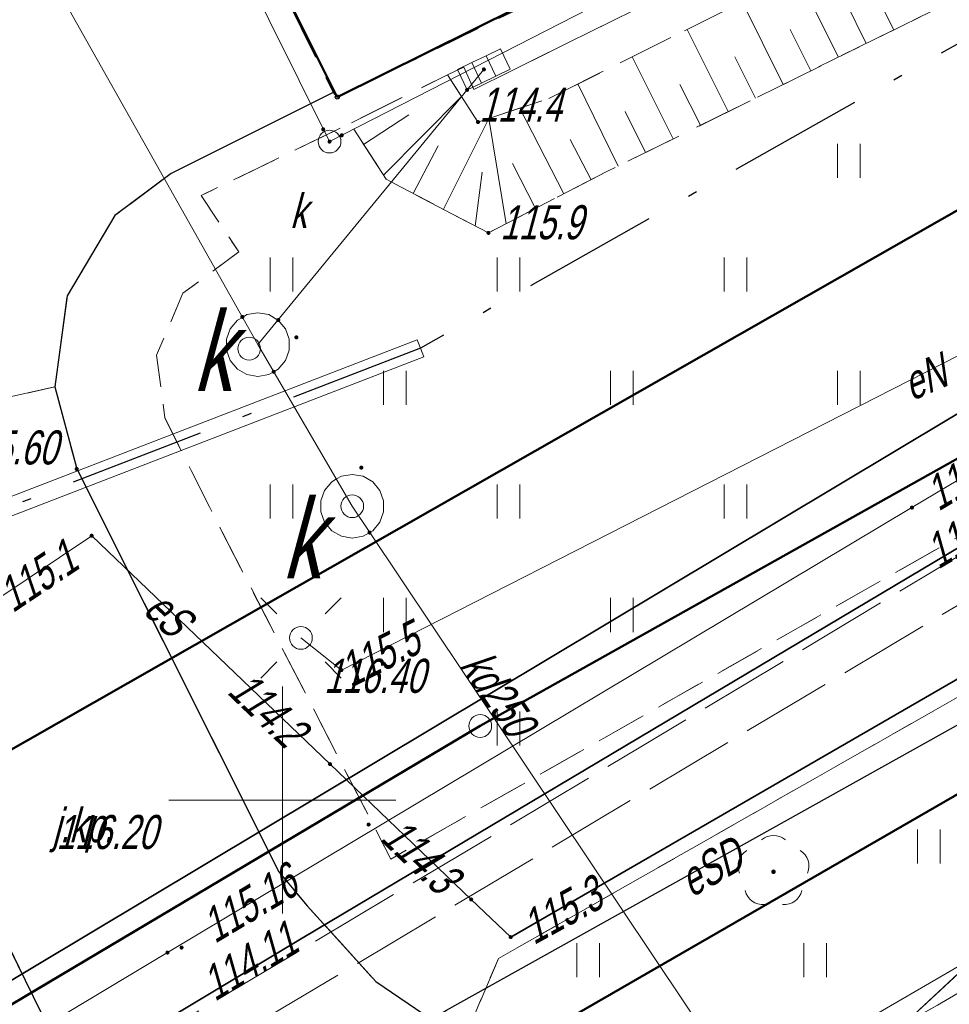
# Model space of a CAD drawing. Extents: x 7463256 to 7464485, y 5957341 to 5958260.
# Tile 234 of 256: x 7464194 to 7464215, y 5957946 to 5957967. Entities that reach past the tile are written whole.
import ezdxf
from ezdxf.enums import TextEntityAlignment as Align

# ---------------------------------------------------------------- set-up
doc = ezdxf.new("R2010")
doc.units = 0
doc.header["$MEASUREMENT"] = 0
for name, pattern in [('1.5_0.5', [2, 1.5, -0.5]), ('218-500', [1, 0.5, -0.5]), ('GAK', [5.2, 3, -1, 0.2, -1]), ('l219_500', [0]), ('mz1.0_0.5', [1.5, 1, -0.5]), ('mz1.25_0.5', [1.75, 1.25, -0.5]), ('mz2.0_0.5', [2.5, 2, -0.5])]:
    doc.linetypes.add(name, pattern=pattern)
doc.layers.get('0').update_dxf_attribs({"color": 2, "linetype": 'CONTINUOUS', "lineweight": 5})
for name, color, linetype in [('000 Inne (niezydentyfikowane)', 7, 'CONTINUOUS'), ('202-Punkt graniczny stabilizowany trwale', 7, 'CONTINUOUS'), ('218-Granica użytku', 7, 'CONTINUOUS'), ('219-Linia granicy', 7, 'CONTINUOUS'), ('312-Budynek (powierzchnia)', 7, 'CONTINUOUS'), ('320-część budynku wyodrębniona ze względu na liczbę kondygnacji naziemnych (powierzchnia)', 7, 'CONTINUOUS'), ('chodnik (powierzchnia)', 7, 'CONTINUOUS'), ('drzewo liściaste (punkt)', 7, 'CONTINUOUS'), ('jezdnia (powierzchnia)', 7, 'CONTINUOUS'), ('jezdnia (powierzchnia)-Atr17', 7, 'CONTINUOUS'), ('komora podziemna - przewód kanalizacyjny (powierzchnia)', 7, 'CONTINUOUS'), ('komora podziemna - przewód kanalizacyjny (powierzchnia)-Atr17', 7, 'CONTINUOUS'), ('kratka ściekowa (punkt)', 7, 'CONTINUOUS'), ('krawężnik (linia)', 7, 'CONTINUOUS'), ('latarnia na słupie lub maszcie (punkt)', 7, 'CONTINUOUS'), ('przewód ciepłowniczy (linia)', 7, 'CONTINUOUS'), ('przewód ciepłowniczy - projektowany lub w budowie (linia) - ob. projektowany', 7, 'CONTINUOUS'), ('przewód elektroenergetyczny (linia)', 7, 'CONTINUOUS'), ('przewód elektroenergetyczny (linia)-Atr1', 7, 'CONTINUOUS'), ('przewód kanalizacyjny (linia)', 7, 'CONTINUOUS'), ('przewód kanalizacyjny (linia)-Atr1', 7, 'CONTINUOUS'), ('Punkt budynku', 7, 'CONTINUOUS'), ('punkt o określonej wysokości (sieć ciepłownicza)', 7, 'CONTINUOUS'), ('punkt o określonej wysokości (sieć ciepłownicza)-Atr2', 7, 'CONTINUOUS'), ('punkt o określonej wysokości (sieć ciepłownicza)-Atr3', 7, 'CONTINUOUS'), ('punkt o określonej wysokości (sieć elektroenergetyczna)', 7, 'CONTINUOUS'), ('punkt o określonej wysokości (sieć elektroenergetyczna)-Atr2', 7, 'CONTINUOUS'), ('punkt o określonej wysokości (sieć kanalizacyjna)', 7, 'CONTINUOUS'), ('punkt wysokościowy naturalny', 7, 'CONTINUOUS'), ('punkt wysokościowy naturalny-Atr2', 7, 'CONTINUOUS'), ('punkt wysokościowy sztuczny', 7, 'CONTINUOUS'), ('punkt wysokościowy sztuczny-Atr2', 7, 'CONTINUOUS'), ('rura ochronna - przewód ciepłowniczy (linia)', 7, 'CONTINUOUS'), ('rura ochronna - przewód elektroenergetyczny (linia)', 7, 'CONTINUOUS'), ('skarpa nieumocniona (powierzchnia)', 7, 'CONTINUOUS'), ('studzienka okrągła - przewód kanalizacyjny (punkt)', 7, 'CONTINUOUS'), ('studzienka okrągła - przewód kanalizacyjny (punkt)-Atr17', 7, 'CONTINUOUS'), ('słup (punkt)', 7, 'CONTINUOUS'), ('trawnik (powierzchnia)', 7, 'CONTINUOUS'), ('trawnik (powierzchnia) - symbol', 7, 'CONTINUOUS'), ('Wstawianie ramki sekcyjnej z opisem', 7, 'CONTINUOUS'), ('właz okrągły - siec kanalizacyjna (punkt)', 7, 'CONTINUOUS')]:
    doc.layers.add(name, color=color, linetype=linetype)
doc.layers.add('@proj.rury', color=7, linetype='CONTINUOUS', lineweight=20)
doc.layers.add('____proj LSN', color=1, linetype='CONTINUOUS', lineweight=5)
doc.styles.get("Standard").update_dxf_attribs({"font": 'txt', "width": 0.75})

# ---------------------------------------------------------------- blocks, each defined once
blk = doc.blocks.new('PW02')
at = {"linetype": 'Continuous', "lineweight": 13}
h = blk.add_hatch(color=0, dxfattribs=at)
edge = h.paths.add_edge_path()
edge.add_arc((0, 0), 0.045, 0, 360)
blk = doc.blocks.new('PW01')
at = {"linetype": 'Continuous', "lineweight": 13}
h = blk.add_hatch(color=0, dxfattribs=at)
edge = h.paths.add_edge_path()
edge.add_arc((0, 0), 0.045, 0, 360)
blk = doc.blocks.new('US22')
at = {"color": 0, "linetype": 'Continuous', "lineweight": 13}
blk.add_circle((0, 0), 0.25, dxfattribs=at)
blk = doc.blocks.new('SM011')
at = {"color": 0, "linetype": 'Continuous', "lineweight": 13}
for p, q in [((-0.53, 0.531), (-0.883, 0.884)), ((0.531, 0.531), (0.884, 0.884)), ((-0.53, -0.53), (-0.883, -0.883)), ((0.531, -0.53), (0.884, -0.883))]:
    blk.add_line(p, q, dxfattribs=at)
blk = doc.blocks.new('SM04')
at = {"color": 0, "linetype": 'Continuous', "lineweight": 13}
blk.add_circle((0, 0), 0.25, dxfattribs=at)
blk = doc.blocks.new('US15')
at = {"color": 0, "linetype": 'Continuous', "lineweight": 13}
blk.add_circle((0, 0), 0.25, dxfattribs=at)
blk = doc.blocks.new('US05')
at = {"color": 0, "linetype": 'Continuous', "lineweight": 13}
for p, q in [((-0.525, -0.25), (-0.525, 0.25)), ((-0.525, 0.25), (-0.175, 0.25)), ((-0.175, -0.25), (-0.175, 0.25)), ((-0.175, 0.25), (0.175, 0.25)), ((0.175, -0.25), (0.175, 0.25)), ((0.175, 0.25), (0.525, 0.25)), ((0.525, -0.25), (0.525, 0.25)), ((-0.525, -0.25), (-0.175, -0.25)), ((-0.175, -0.25), (0.175, -0.25)), ((0.175, -0.25), (0.525, -0.25))]:
    blk.add_line(p, q, dxfattribs=at)
blk = doc.blocks.new('OP021')
at = {"linetype": 'Continuous', "lineweight": 13}
h = blk.add_hatch(color=0, dxfattribs=at)
edge = h.paths.add_edge_path()
edge.add_arc((0, 0), 0.05, 0, 360)
at = {"color": 0, "linetype": 'Continuous', "lineweight": 13}
for centre, start, end in [((0, 0.4), 49.272, 130.728), ((-0.38, 0.124), 121.308, 202.548), ((0.38, 0.124), 337.452, 58.692), ((-0.235, -0.324), 193.221, 274.871), ((0.235, -0.324), 265.129, 346.779)]:
    blk.add_arc(centre, 0.4, start, end, dxfattribs=at)
blk = doc.blocks.new('TU04')
at = {"color": 0, "linetype": 'Continuous', "lineweight": 13}
for p, q in [((0, 0), (0, 0.75)), ((0.5, 0), (0.5, 0.75))]:
    blk.add_line(p, q, dxfattribs=at)
blk = doc.blocks.new('202')
at = {"color": 0, "linetype": 'Continuous', "lineweight": 0}
blk.add_circle((0, 0), 0.25, dxfattribs=at)
blk = doc.blocks.new('PUNKTBUD')
at = {"color": 0}
blk.add_circle((0, 0), 0.045, dxfattribs=at)

msp = doc.modelspace()

# ---------------------------------------------------------------- linework, layer by layer
at = {"layer": '000 Inne (niezydentyfikowane)', "color": 7, "linetype": 'Continuous', "lineweight": 13}
for p, q in [((7464213.47, 5957966.96), (7464212.56, 5957968.79)), ((7464212.25, 5957966.36), (7464211.34, 5957968.18)), ((7464211.03, 5957965.76), (7464210.13, 5957967.58)), ((7464212.86, 5957966.66), (7464212.41, 5957967.57)), ((7464209.82, 5957965.16), (7464208.92, 5957966.97)), ((7464211.64, 5957966.06), (7464211.19, 5957966.97)), ((7464208.61, 5957964.56), (7464207.71, 5957966.37)), ((7464210.42, 5957965.46), (7464209.97, 5957966.37)), ((7464207.4, 5957963.96), (7464206.51, 5957965.77)), ((7464209.21, 5957964.86), (7464208.76, 5957965.76)), ((7464202.23, 5957963.76), (7464203.95, 5957965.49)), ((7464206.2, 5957963.35), (7464205.23, 5957965.24)), ((7464208, 5957964.26), (7464207.55, 5957965.16)), ((7464201.79, 5957964.44), (7464202.79, 5957965.09)), ((7464203.55, 5957963.01), (7464204.55, 5957965.01)), ((7464204.93, 5957962.69), (7464204.55, 5957965.01)), ((7464206.8, 5957963.66), (7464206.34, 5957964.55)), ((7464202.88, 5957963.36), (7464203.43, 5957964.41)), ((7464205.58, 5957963.03), (7464205.07, 5957964.02)), ((7464204.25, 5957962.64), (7464204.4, 5957963.83))]:
    msp.add_line(p, q, dxfattribs=at)
at = {"layer": '218-Granica użytku', "color": 3, "linetype": '218-500', "lineweight": 18, "flags": 128}
for points in [[(7464192.32, 5957950.14), (7464222.76, 5957967.48)], [(7464230.33, 5957959.04), (7464204.53, 5957944.16)]]:
    msp.add_lwpolyline(points, dxfattribs=at)
at = {"layer": '219-Linia granicy', "color": 3, "linetype": 'l219_500', "lineweight": 50, "flags": 128}
for points in [[(7464234.93, 5957968.75), (7464204.36, 5957951.63)], [(7464222.76, 5957967.48), (7464151.71, 5957927)], [(7464230.33, 5957959.04), (7464204.53, 5957944.16)], [(7464204.36, 5957951.63), (7464164.41, 5957927.89)]]:
    msp.add_lwpolyline(points, dxfattribs=at)
at = {"layer": '312-Budynek (powierzchnia)', "color": 7, "linetype": 'Continuous', "lineweight": 50, "flags": 128}
for points in [[(7464223.12, 5957976.36), (7464201.21, 5957965.48)], [(7464201.21, 5957965.48), (7464197.83, 5957972.24)]]:
    msp.add_lwpolyline(points, dxfattribs=at)
at = {"layer": '320-część budynku wyodrębniona ze względu na liczbę kondygnacji naziemnych (powierzchnia)', "color": 7, "linetype": 'Continuous', "lineweight": 18, "flags": 128}
msp.add_lwpolyline([(7464202.66, 5957986.82), (7464227.83, 5957999.21), (7464235.45, 5957983.79), (7464236, 5957982.74), (7464226.94, 5957978.24), (7464226.47, 5957979.12), (7464222.68, 5957977.25), (7464223.12, 5957976.36), (7464201.21, 5957965.48), (7464197.83, 5957972.24), (7464197.66, 5957972.15), (7464196.19, 5957975.1), (7464196.38, 5957975.23), (7464193.03, 5957981.92)], close=True, dxfattribs=at)
at = {"layer": '@proj.rury'}
for p, q in [((7464185.487, 5957953.386), (7464202.971, 5957960.137)), ((7464202.971, 5957960.137), (7464203.043, 5957959.95)), ((7464203.115, 5957959.763), (7464203.043, 5957959.95)), ((7464185.631, 5957953.013), (7464203.115, 5957959.763))]:
    msp.add_line(p, q, dxfattribs=at)
at = {"layer": '____proj LSN', "linetype": 'GAK', "lineweight": 30}
msp.add_lwpolyline([(7464297.763, 5958003.36), (7464297.859, 5958002.599), (7464297.859, 5958002.599), (7464298.779, 5957998.578, -0.44827), (7464298.347, 5957997.97), (7464287.481, 5957996.767, 0.327459), (7464287.251, 5957996.498), (7464287.484, 5957993.916), (7464286.136, 5957986.059, -0.275659), (7464285.825, 5957985.651), (7464265.953, 5957977.66, -0.341869), (7464265.364, 5957977.827), (7464263.223, 5957980.73, 0.276158), (7464262.749, 5957980.928), (7464258.431, 5957980.308), (7464253.245, 5957978.447), (7464247.067, 5957974.983), (7464244.221, 5957974.468), (7464238.068, 5957971.249), (7464235.034, 5957969.648), (7464232.763, 5957974.359), (7464221.653, 5957970.485), (7464203.043, 5957959.95), (7464185.559, 5957953.199)], format="xyb", dxfattribs=at)
at = {"layer": 'chodnik (powierzchnia)', "color": 7, "linetype": 'mz1.0_0.5', "lineweight": 18, "flags": 128}
msp.add_lwpolyline([(7464233.34, 5957966.3), (7464246.31, 5957973.63), (7464269.06, 5957983.09), (7464269.76, 5957984.85), (7464269.76, 5957987.73), (7464289.57, 5957993.19), (7464289.81, 5957990.22), (7464288.9, 5957985.47), (7464287.52, 5957982.76), (7464285.69, 5957980.47), (7464282.71, 5957978.14), (7464280.42, 5957977.04), (7464277.92, 5957976.24), (7464273.13, 5957975.13), (7464270.22, 5957980.23), (7464247.84, 5957970.94), (7464242.89, 5957968.14), (7464242.27, 5957965.63), (7464226.82, 5957956.71), (7464225, 5957955.44), (7464222.15, 5957956.4), (7464204.76, 5957946.51), (7464203.99, 5957944.69), (7464202.06, 5957946), (7464200.55, 5957947.67), (7464199.92, 5957948.42), (7464195.47, 5957957.29), (7464194.99, 5957959.1), (7464195.26, 5957961.1), (7464196.31, 5957962.87), (7464197.55, 5957963.8), (7464201.12, 5957965.58), (7464201.21, 5957965.48), (7464220.37, 5957974.79), (7464220.57, 5957974.4), (7464220.84, 5957973.87), (7464204.22, 5957965.65), (7464204, 5957966.14), (7464203.64, 5957965.97), (7464201.49, 5957964.9), (7464198.21, 5957963.31), (7464199.04, 5957962.07), (7464197.81, 5957961.16), (7464197.23, 5957959.8), (7464197.41, 5957958.42), (7464198.63, 5957955.99), (7464202.39, 5957948.7), (7464228.89, 5957963.74)], close=True, dxfattribs=at)
msp.add_lwpolyline([(7464183.45, 5957956.68), (7464184.7, 5957957.22), (7464186.57, 5957957.22), (7464188.37, 5957956.49), (7464189.96, 5957954.85), (7464190.86, 5957953.12), (7464195.04, 5957944.6), (7464195.13, 5957944.35), (7464192, 5957942.47), (7464192.38, 5957945.63), (7464190.41, 5957949.65), (7464187.83, 5957950.98), (7464182.18, 5957948.16), (7464178.7, 5957944.52), (7464166.26, 5957938.34), (7464167.73, 5957935.38), (7464177.04, 5957933.17), (7464172.33, 5957930.34), (7464171.8, 5957931.17), (7464160.85, 5957933.77), (7464158.45, 5957922.8), (7464158.99, 5957922), (7464155.21, 5957919.49), (7464155.09, 5957919.48), (7464156.06, 5957925.01), (7464154.03, 5957928.32), (7464147.42, 5957939.09), (7464139.405, 5957952.305)], dxfattribs=at)
at = {"layer": 'jezdnia (powierzchnia)', "color": 7, "linetype": '1.5_0.5', "lineweight": 18, "flags": 128}
for points in [[(7464435.78, 5957969.39), (7464432.43, 5957972.86), (7464429.42, 5957974.41), (7464426.04, 5957975.11), (7464423.57, 5957975.29), (7464415.47, 5957975.65), (7464371.24, 5957977.61), (7464365.3, 5957977.72), (7464358.84, 5957977.54), (7464346.65, 5957976.28), (7464334.12, 5957974.86), (7464314.08, 5957972.37), (7464311.27, 5957971.79), (7464308.65, 5957970.79), (7464306.54, 5957969.49), (7464304.63, 5957967.74), (7464302.38, 5957964.84), (7464301.74, 5957963.57), (7464301.19, 5957962.16), (7464300.69, 5957960.13), (7464300.42, 5957957.35), (7464300.44, 5957956.63), (7464301.34, 5957947.07), (7464297.39, 5957932.65), (7464296.35, 5957938.67), (7464295.41, 5957944.67), (7464295.17, 5957946.64), (7464294.07, 5957955.56), (7464293.61, 5957956.95), (7464292.71, 5957958.8), (7464291.04, 5957961.16), (7464288.7, 5957963.43), (7464286.48, 5957964.87), (7464282.67, 5957966.24), (7464279.68, 5957966.6), (7464275.55, 5957966.1), (7464272.53, 5957965.24), (7464268.15, 5957963.7), (7464261.6, 5957961.09), (7464256.13, 5957958.63), (7464254.19, 5957957.73), (7464203.13, 5957927.95), (7464201.44, 5957926.95), (7464180.61, 5957914.62), (7464165.37, 5957905.54), (7464161.93, 5957903.53), (7464100.25, 5957867.28), (7464064.71, 5957846.22), (7464055.2, 5957840.55), (7464053.84, 5957839.49), (7464052.69, 5957837.84), (7464051.91, 5957836.3), (7464051.31, 5957834.34), (7464051.05, 5957832.31), (7464051.31, 5957830.32), (7464051.63, 5957829.49), (7464053.32, 5957826.48), (7464047.06, 5957824.65), (7464046.37, 5957825.86), (7464044.81, 5957827.52), (7464043.6, 5957828.27), (7464042.09, 5957829.03), (7464040.11, 5957829.49), (7464038.12, 5957829.49), (7464036.05, 5957829.05), (7464034.47, 5957828.33), (7463990.77, 5957802.57), (7463984.67, 5957799.1), (7463963.97, 5957788.11), (7463953.9, 5957782.45), (7463916.77, 5957760.61), (7463915.43, 5957759.41), (7463915.19, 5957759.06), (7463914.98, 5957758.7), (7463914.81, 5957758.32), (7463914.66, 5957757.92), (7463914.55, 5957757.51), (7463914.48, 5957757.1), (7463914.44, 5957756.68), (7463914.43, 5957756.26), (7463914.83, 5957754.63), (7463915.69, 5957753.07), (7463915.97, 5957752.41), (7463916.13, 5957752.13), (7463917.59, 5957749.55), (7463915.13, 5957748.12), (7463913.12, 5957750.74), (7463911.87, 5957752.81), (7463910.63, 5957754.01), (7463910.25, 5957754.23), (7463909.85, 5957754.42), (7463909.44, 5957754.57), (7463909.02, 5957754.68), (7463908.58, 5957754.76), (7463908.15, 5957754.79), (7463907.71, 5957754.78), (7463907.27, 5957754.73), (7463905.57, 5957754.08), (7463866.26, 5957731.41), (7463858.61, 5957727.02), (7463857.72, 5957725.98), (7463855.16, 5957717.14), (7463854.76, 5957719.2), (7463853.89, 5957720.78), (7463852.79, 5957721.69), (7463851.14, 5957722.42), (7463850.42, 5957722.32), (7463846.1, 5957719.79), (7463840.56, 5957716.65), (7463836.11, 5957713.89), (7463831.61, 5957710.47), (7463828.31, 5957707.66), (7463822.22, 5957701.89), (7463817.3, 5957696.82), (7463812.7, 5957691.61), (7463812.45, 5957691.34), (7463806.98, 5957684.37), (7463803.64, 5957679.75), (7463801.45, 5957676.28), (7463793.55, 5957663.48), (7463792.86, 5957661.7), (7463792.97, 5957659.75), (7463793.77, 5957657.97), (7463795.13, 5957656.54), (7463794.29, 5957652.43), (7463792.69, 5957652.63), (7463790.95, 5957652.54), (7463789.5, 5957652.32), (7463787.98, 5957651.93), (7463786.22, 5957650.98), (7463785.18, 5957649.81), (7463783.63, 5957647.28), (7463741.4, 5957578.12), (7463740.09, 5957575.93), (7463739.68, 5957574.67), (7463739.8, 5957572.76), (7463740.25, 5957571.39), (7463740.85, 5957570.49), (7463741.87, 5957569.43), (7463743.26, 5957568.37), (7463741.42, 5957565.08), (7463740.12, 5957565.67), (7463738.77, 5957566.02), (7463737.29, 5957566.06), (7463735.98, 5957565.85), (7463734.34, 5957565.14), (7463733.02, 5957564.22), (7463732.29, 5957563.18), (7463701.08, 5957512.16), (7463700.31, 5957510.77), (7463700.32, 5957510.77), (7463696.94, 5957505.36), (7463687.39, 5957489.52), (7463687.14, 5957489.11), (7463686.89, 5957488.7), (7463686.65, 5957488.29), (7463686.42, 5957487.87), (7463686.19, 5957487.45), (7463685.97, 5957487.02), (7463685.76, 5957486.59), (7463685.55, 5957486.16), (7463685.35, 5957485.73), (7463685.15, 5957485.29), (7463684.96, 5957484.85), (7463684.77, 5957484.4), (7463684.58, 5957483.96), (7463684.39, 5957483.51), (7463684.21, 5957483.06), (7463684.03, 5957482.61), (7463683.85, 5957482.17), (7463683.67, 5957481.72), (7463683.5, 5957481.27), (7463683.32, 5957480.81), (7463683.15, 5957480.36), (7463682.98, 5957479.91), (7463682.81, 5957479.45), (7463682.65, 5957479), (7463682.49, 5957478.54), (7463682.32, 5957478.08), (7463682.17, 5957477.62), (7463682.01, 5957477.15), (7463681.86, 5957476.69), (7463681.71, 5957476.22), (7463681.56, 5957475.76), (7463681.41, 5957475.29), (7463681.27, 5957474.82), (7463681.13, 5957474.35), (7463681, 5957473.88), (7463680.87, 5957473.41), (7463680.74, 5957472.94), (7463680.61, 5957472.47), (7463680.48, 5957471.99), (7463680.36, 5957471.52), (7463680.25, 5957471.05), (7463680.13, 5957470.57), (7463680.02, 5957470.09), (7463679.91, 5957469.61), (7463679.81, 5957469.12), (7463679.71, 5957468.64), (7463679.61, 5957468.16), (7463679.52, 5957467.67), (7463679.42, 5957467.19), (7463679.33, 5957466.7), (7463679.25, 5957466.22), (7463679.16, 5957465.73), (7463679.08, 5957465.25), (7463679, 5957464.76), (7463678.93, 5957464.27), (7463678.85, 5957463.78), (7463678.78, 5957463.28), (7463678.72, 5957462.79), (7463678.65, 5957462.3), (7463678.59, 5957461.81), (7463678.53, 5957461.31), (7463678.47, 5957460.82), (7463678.42, 5957460.33), (7463678.36, 5957459.83), (7463678.31, 5957459.34), (7463678.26, 5957458.84), (7463678.22, 5957458.35), (7463678.17, 5957457.85), (7463678.13, 5957457.36), (7463678.09, 5957456.86), (7463678.05, 5957456.37), (7463678.02, 5957455.87), (7463677.99, 5957455.41), (7463677.96, 5957454.94), (7463677.93, 5957454.48), (7463677.91, 5957454.01), (7463677.89, 5957453.55), (7463677.87, 5957453.08), (7463677.86, 5957452.62), (7463677.85, 5957452.15), (7463677.84, 5957451.69), (7463677.84, 5957451.22), (7463677.84, 5957450.76), (7463677.85, 5957450.29), (7463677.86, 5957449.83), (7463677.87, 5957449.36), (7463670.59, 5957467.12), (7463670.68, 5957467.58), (7463670.78, 5957468.04), (7463670.89, 5957468.5), (7463670.99, 5957468.96), (7463671.11, 5957469.42), (7463671.22, 5957469.87), (7463671.34, 5957470.33), (7463671.46, 5957470.78), (7463671.59, 5957471.24), (7463671.72, 5957471.69), (7463671.86, 5957472.14), (7463672, 5957472.59), (7463672.14, 5957473.04), (7463673.46, 5957477.28), (7463673.58, 5957477.76), (7463673.68, 5957478.24), (7463673.77, 5957478.73), (7463673.84, 5957479.22), (7463673.89, 5957479.71), (7463673.93, 5957480.2), (7463673.95, 5957480.7), (7463673.95, 5957481.19), (7463673.93, 5957481.63), (7463673.91, 5957482.08), (7463673.86, 5957482.52), (7463673.81, 5957482.96), (7463673.74, 5957483.4), (7463673.66, 5957483.84), (7463673.57, 5957484.28), (7463673.47, 5957484.71), (7463673.35, 5957485.14), (7463673.2, 5957485.61), (7463673.02, 5957486.08), (7463672.82, 5957486.54), (7463672.6, 5957486.99), (7463672.36, 5957487.42), (7463672.1, 5957487.85), (7463671.82, 5957488.26), (7463671.52, 5957488.66), (7463671.25, 5957489.02), (7463670.95, 5957489.36), (7463670.64, 5957489.68), (7463670.3, 5957489.97), (7463669.95, 5957490.25), (7463669.57, 5957490.5), (7463669.19, 5957490.73), (7463668.78, 5957490.93), (7463668.37, 5957491.1), (7463667.96, 5957491.31), (7463667.54, 5957491.51), (7463667.12, 5957491.7), (7463666.7, 5957491.89), (7463666.27, 5957492.06), (7463665.84, 5957492.23), (7463665.41, 5957492.38), (7463664.97, 5957492.53), (7463642.84, 5957508.24), (7463669.89, 5957497.69), (7463670.31, 5957497.52), (7463670.74, 5957497.36), (7463671.18, 5957497.22), (7463671.62, 5957497.11), (7463672.07, 5957497.01), (7463672.52, 5957496.93), (7463672.97, 5957496.87), (7463673.43, 5957496.83), (7463673.89, 5957496.8), (7463674.34, 5957496.8), (7463674.8, 5957496.82), (7463675.3, 5957496.85), (7463675.79, 5957496.9), (7463676.29, 5957496.96), (7463676.78, 5957497.02), (7463677.27, 5957497.1), (7463677.76, 5957497.19), (7463678.25, 5957497.29), (7463678.74, 5957497.4), (7463679.22, 5957497.52), (7463679.7, 5957497.65), (7463680.18, 5957497.79), (7463680.66, 5957497.94), (7463681.12, 5957498.11), (7463681.59, 5957498.29), (7463682.05, 5957498.49), (7463682.49, 5957498.71), (7463682.94, 5957498.94), (7463683.37, 5957499.19), (7463683.81, 5957499.43), (7463684.24, 5957499.68), (7463684.65, 5957499.96), (7463685.06, 5957500.25), (7463685.45, 5957500.55), (7463685.83, 5957500.88), (7463686.2, 5957501.21), (7463686.55, 5957501.56), (7463686.89, 5957501.93), (7463688.47, 5957503.86), (7463689.58, 5957505.52), (7463695.05, 5957514.51), (7463697.35, 5957517.63), (7463699.52, 5957521.26), (7463701.68, 5957524.9), (7463703.98, 5957528.54), (7463706.45, 5957532.61), (7463709.76, 5957538.71), (7463712.45, 5957543.07), (7463719.87, 5957554.72), (7463722.1, 5957558.36), (7463724.25, 5957562.41), (7463732.9, 5957576.65), (7463767.27, 5957632.9), (7463796.54, 5957680.74), (7463799.31, 5957684.89), (7463802.28, 5957688.92), (7463805.13, 5957692.62), (7463808.07, 5957696.14), (7463812, 5957700.58), (7463813.05, 5957701.59), (7463815.17, 5957703.91), (7463818.63, 5957707.32), (7463821.81, 5957710.38), (7463824, 5957712.35), (7463825.06, 5957713.31), (7463827.47, 5957715.22), (7463831.55, 5957718.14), (7463834.51, 5957720.09), (7463871.58, 5957742.02), (7463872.84, 5957742.74), (7463873.73, 5957743.25), (7463884.95, 5957749.82), (7463947.94, 5957787.04), (7463958.13, 5957793.13), (7463978.66, 5957805.82), (7463992.86, 5957814.5), (7464021.02, 5957831.03), (7464036.35, 5957840.19), (7464045.52, 5957845.62), (7464072.76, 5957861.89), (7464098.08, 5957876.78), (7464143.2, 5957903.29), (7464143.83, 5957904.35), (7464144.42, 5957906.04), (7464144.87, 5957907.87), (7464144.93, 5957908.37), (7464145, 5957909.96), (7464144.74, 5957911.42), (7464152.37, 5957912.8), (7464152.74, 5957912.55), (7464154.03, 5957911.87), (7464155.59, 5957911.35), (7464156.76, 5957911.33), (7464160.57, 5957913.58), (7464192.28, 5957932.28), (7464213.7, 5957945.07), (7464214.43, 5957945.48), (7464238.65, 5957959.71), (7464249.15, 5957965.6), (7464251.26, 5957966.66), (7464253.69, 5957967.84), (7464257.35, 5957969.46), (7464261.98, 5957971.33), (7464263.31, 5957972), (7464273.13, 5957975.13), (7464277.92, 5957976.24), (7464280.42, 5957977.04), (7464282.71, 5957978.14), (7464285.69, 5957980.47), (7464287.52, 5957982.76), (7464288.9, 5957985.47), (7464289.81, 5957990.22), (7464289.57, 5957993.19), (7464288.87, 5958000.11), (7464295.35, 5958000.29), (7464295.83, 5957995.88), (7464296.53, 5957992.32), (7464297.86, 5957989.04), (7464299.36, 5957986.74), (7464301.71, 5957984.36), (7464305.3, 5957982.36), (7464307.82, 5957981.66), (7464311.17, 5957981.45), (7464364.74, 5957987.95), (7464391.32, 5957991.11), (7464398.1, 5957991.95), (7464414.27, 5957994.02), (7464414.84, 5957994.09), (7464425.44, 5957995.47), (7464427.97, 5957995.83), (7464434.5, 5957997.95), (7464434.9, 5957998.22), (7464435.3, 5957998.5), (7464435.68, 5957998.8), (7464436.05, 5957999.11), (7464436.4, 5957999.44), (7464436.74, 5957999.78), (7464437.07, 5958000.13), (7464437.39, 5958000.5), (7464437.69, 5958000.88), (7464437.97, 5958001.27), (7464438.24, 5958001.67), (7464438.49, 5958002.08), (7464438.73, 5958002.5), (7464438.95, 5958002.94), (7464439.15, 5958003.37), (7464439.33, 5958003.82), (7464439.5, 5958004.28), (7464439.65, 5958004.74), (7464439.78, 5958005.2), (7464439.89, 5958005.67), (7464439.98, 5958006.15), (7464440.05, 5958006.62), (7464440.11, 5958007.1), (7464440.14, 5958007.59), (7464440.16, 5958008.07), (7464437.87, 5957962.55), (7464436.62, 5957968.02)], [(7464213.7, 5957945.07), (7464223.65, 5957954.34), (7464225, 5957955.44), (7464226.82, 5957956.71), (7464242.27, 5957965.63), (7464245.05, 5957966.41), (7464263.31, 5957972), (7464261.98, 5957971.33), (7464257.35, 5957969.46), (7464253.69, 5957967.84), (7464251.26, 5957966.66), (7464249.15, 5957965.6), (7464238.65, 5957959.71), (7464214.43, 5957945.48)], [(7464186.57, 5957957.22), (7464194.99, 5957959.1), (7464195.47, 5957957.29), (7464199.92, 5957948.42), (7464200.55, 5957947.67), (7464202.06, 5957946), (7464203.99, 5957944.69), (7464206.27, 5957943.8), (7464208.82, 5957943.6), (7464211.77, 5957944.13), (7464213.7, 5957945.07), (7464192.28, 5957932.28), (7464193.66, 5957933.67), (7464195, 5957935.73), (7464195.69, 5957937.54), (7464195.78, 5957942.14), (7464195.13, 5957944.35), (7464195.04, 5957944.6), (7464190.86, 5957953.12), (7464189.96, 5957954.85), (7464188.37, 5957956.49)]]:
    msp.add_lwpolyline(points, close=True, dxfattribs=at)
msp.add_lwpolyline([(7464200.723, 5957989.706), (7464201.33, 5957988.46), (7464191.96, 5957983.82), (7464190.82, 5957982.76), (7464190.37, 5957981.28), (7464190.75, 5957979.74), (7464194.34, 5957972.42), (7464196.4, 5957973.41), (7464197.66, 5957972.15), (7464197.83, 5957972.24), (7464201.12, 5957965.58), (7464197.55, 5957963.8), (7464196.31, 5957962.87), (7464195.26, 5957961.1), (7464194.99, 5957959.1), (7464186.57, 5957957.22), (7464184.7, 5957957.22), (7464183.45, 5957956.68), (7464181.4, 5957955.8), (7464172.13, 5957951.11), (7464162.39, 5957946.1), (7464157.49, 5957956.12), (7464154.754, 5957961.667)], dxfattribs=at)
at = {"layer": 'komora podziemna - przewód kanalizacyjny (powierzchnia)', "color": 34, "linetype": 'Continuous', "lineweight": 18, "flags": 128}
for points in [[(7464199.46, 5957960.73), (7464199.7, 5957960.69), (7464199.9, 5957960.57), (7464199.91, 5957960.57), (7464200.07, 5957960.38), (7464200.15, 5957960.15), (7464200.15, 5957959.91), (7464200.07, 5957959.68), (7464199.91, 5957959.49), (7464199.81, 5957959.43), (7464199.7, 5957959.37), (7464199.46, 5957959.33), (7464199.22, 5957959.37), (7464199.01, 5957959.49), (7464198.85, 5957959.68), (7464198.77, 5957959.91), (7464198.77, 5957960.15), (7464198.85, 5957960.38), (7464199.01, 5957960.57), (7464199.12, 5957960.63), (7464199.22, 5957960.69)], [(7464201.54, 5957957.17), (7464201.78, 5957957.13), (7464201.99, 5957957.01), (7464202.15, 5957956.82), (7464202.23, 5957956.59), (7464202.23, 5957956.35), (7464202.15, 5957956.12), (7464201.99, 5957955.93), (7464201.78, 5957955.81), (7464201.54, 5957955.77), (7464201.3, 5957955.81), (7464201.09, 5957955.93), (7464200.93, 5957956.12), (7464200.85, 5957956.35), (7464200.85, 5957956.59), (7464200.93, 5957956.82), (7464201.09, 5957957.01), (7464201.19, 5957957.07), (7464201.3, 5957957.13)]]:
    msp.add_lwpolyline(points, close=True, dxfattribs=at)
at = {"layer": 'krawężnik (linia)', "color": 7, "linetype": 'Continuous', "lineweight": 25, "flags": 128}
for points in [[(7464213.7, 5957945.07), (7464223.65, 5957954.34), (7464225, 5957955.44), (7464226.82, 5957956.71), (7464242.27, 5957965.63), (7464245.05, 5957966.41), (7464263.31, 5957972)], [(7464201.12, 5957965.58), (7464197.55, 5957963.8), (7464196.31, 5957962.87), (7464195.26, 5957961.1), (7464194.99, 5957959.1), (7464195.47, 5957957.29), (7464199.92, 5957948.42), (7464200.55, 5957947.67), (7464202.06, 5957946), (7464203.99, 5957944.69), (7464206.27, 5957943.8), (7464208.82, 5957943.6), (7464211.77, 5957944.13), (7464213.7, 5957945.07)], [(7464192.28, 5957932.28), (7464193.66, 5957933.67), (7464195, 5957935.73), (7464195.69, 5957937.54), (7464195.78, 5957942.14), (7464195.13, 5957944.35), (7464195.04, 5957944.6), (7464190.86, 5957953.12), (7464189.96, 5957954.85), (7464188.37, 5957956.49), (7464186.57, 5957957.22), (7464184.7, 5957957.22), (7464183.45, 5957956.68), (7464181.4, 5957955.8), (7464172.13, 5957951.11), (7464162.39, 5957946.1), (7464157.49, 5957956.12), (7464154.754, 5957961.667)]]:
    msp.add_lwpolyline(points, dxfattribs=at)
at = {"layer": 'przewód ciepłowniczy (linia)', "color": 212, "linetype": 'Continuous', "lineweight": 18, "flags": 128}
msp.add_lwpolyline([(7464179.1, 5957935.62), (7464197.47, 5957946.64), (7464213.87, 5957956.44), (7464219.28, 5957959.66), (7464219.88, 5957960.58), (7464218.17, 5957964.61), (7464218.94, 5957965.9), (7464225.85, 5957969.74), (7464227, 5957969.58), (7464228.44, 5957967.77), (7464231.93, 5957963.38), (7464232.83, 5957962.26), (7464251, 5957972.11), (7464253.62, 5957973.53), (7464258.24, 5957976.09), (7464263.28, 5957978.94)], dxfattribs=at)
at = {"layer": 'przewód ciepłowniczy - projektowany lub w budowie (linia) - ob. projektowany', "color": 212, "linetype": 'mz2.0_0.5', "lineweight": 18, "flags": 128}
for points in [[(7463827.45, 5957686.81), (7463846.51, 5957707.33), (7463837.98, 5957727.66), (7463921.05, 5957775.08), (7463942.95, 5957787.9), (7463968.43, 5957803.38), (7463962.63, 5957813.37), (7463990.1, 5957829.4), (7463996.25, 5957818.66), (7464026.15, 5957837.03), (7464036.53, 5957843.58), (7464048.34, 5957851.03), (7464051.52, 5957852.92), (7464069.07, 5957863.22), (7464072.1, 5957864.8), (7464075.65, 5957866.88), (7464079.8, 5957868.9), (7464096.3, 5957878.8), (7464114.52, 5957889.73), (7464110.7, 5957895.89), (7464137.6, 5957910.6), (7464169.07, 5957928.77), (7464165.42, 5957934.93), (7464175.2, 5957940.28), (7464178.92, 5957933.88), (7464207.9, 5957951.17), (7464220.7, 5957958.86), (7464224.58, 5957961.12), (7464228.92, 5957963.56), (7464232.65, 5957965.56), (7464236.86, 5957967.74), (7464243.8, 5957971.13), (7464248.79, 5957973.41), (7464251.98, 5957974.81), (7464257.04, 5957976.93), (7464262.4, 5957979.02)], [(7463828.18, 5957686.27), (7463847.57, 5957707.15), (7463839.12, 5957727.27), (7463921.5, 5957774.3), (7463943.41, 5957787.13), (7463969.65, 5957803.07), (7463963.86, 5957813.04), (7463989.77, 5957828.16), (7463995.93, 5957817.4), (7464026.63, 5957836.27), (7464046.58, 5957848.86), (7464051.98, 5957852.14), (7464069.5, 5957862.44), (7464072.54, 5957864.01), (7464076.07, 5957866.09), (7464080.23, 5957868.1), (7464099.97, 5957879.95), (7464115.76, 5957889.43), (7464111.96, 5957895.55), (7464138.04, 5957909.82), (7464163.77, 5957924.67), (7464170.31, 5957928.45), (7464166.67, 5957934.59), (7464174.87, 5957939.07), (7464178.6, 5957932.64), (7464202.44, 5957946.87), (7464216.91, 5957955.5), (7464219.67, 5957957.19), (7464222.67, 5957958.98), (7464226.35, 5957961.09), (7464229.83, 5957963.03), (7464233.13, 5957964.8), (7464240.24, 5957968.41), (7464245.86, 5957971.1), (7464249.49, 5957972.74), (7464256.37, 5957975.68), (7464262.76, 5957978.18)]]:
    msp.add_lwpolyline(points, dxfattribs=at)
at = {"layer": 'przewód elektroenergetyczny (linia)', "color": 1, "linetype": 'Continuous', "lineweight": 18, "flags": 128}
for points in [[(7464243.853, 5958054.263), (7464248.14, 5958054.35), (7464254.18, 5958052.52), (7464259.97, 5958050.68), (7464265.35, 5958052.82), (7464269.25, 5958053.54), (7464274.88, 5958053.41), (7464275.2, 5958045.92), (7464275.95, 5958039.25), (7464275.71, 5958037.02), (7464276.53, 5958020.79), (7464276.99, 5958007.7), (7464277.63, 5957991.01), (7464265.17, 5957983.79), (7464251.38, 5957978.84), (7464226.33, 5957965.62), (7464201.3, 5957952.86), (7464200.41, 5957953.57)], [(7464279.16, 5958009.72), (7464279.22, 5958008.43), (7464279.3, 5958006.44), (7464280.02, 5957989.84), (7464280.23, 5957984.87), (7464280.43, 5957980.25), (7464269.49, 5957976.8), (7464267.99, 5957976.26), (7464259.85, 5957972.93), (7464258, 5957974.97), (7464256.69, 5957977.66), (7464249.11, 5957974.91), (7464235.06, 5957968.12), (7464234.14, 5957967.65), (7464234.47, 5957964.52), (7464231.36, 5957962.4), (7464228.77, 5957960.69), (7464205.03, 5957946.98), (7464204.16, 5957947.81), (7464201.05, 5957950.79), (7464195.8, 5957955.82), (7464187.29, 5957950.12)], [(7464208.24, 5957942.47), (7464221.18, 5957949.99)]]:
    msp.add_lwpolyline(points, dxfattribs=at)
at = {"layer": 'przewód kanalizacyjny (linia)', "color": 34, "linetype": 'Continuous', "lineweight": 18, "flags": 128}
for points in [[(7464242.645, 5958041.178), (7464256.49, 5958047.89), (7464266.85, 5958027.04), (7464265.16, 5958026.13), (7464266.2, 5957992.14), (7464265.4, 5957985.7), (7464241.78, 5957985.34), (7464201.04, 5957964.5), (7464192.33, 5957982), (7464201.97, 5957987.16), (7464200.763, 5957989.73)], [(7464213.56, 5957938.52), (7464209.56, 5957944.49), (7464201.93, 5957955.89), (7464201.54, 5957956.47), (7464199.46, 5957960.03), (7464188.38, 5957979.68), (7464187.506, 5957981.644)], [(7464199.46, 5957960.03), (7464204.44, 5957966.09)]]:
    msp.add_lwpolyline(points, dxfattribs=at)
at = {"layer": 'rura ochronna - przewód ciepłowniczy (linia)', "color": 212, "linetype": 'Continuous', "lineweight": 35, "flags": 128}
for points in [[(7464254.37, 5957972.24), (7464232.51, 5957960.8), (7464232.32, 5957961.04), (7464230.99, 5957962.74), (7464227.53, 5957967.14), (7464226.42, 5957968.56), (7464219.46, 5957964.78), (7464221.22, 5957960.45), (7464220.02, 5957958.61), (7464200.44, 5957946.96), (7464179.45, 5957934.36)], [(7464178.75, 5957936.87), (7464194.5, 5957946.31), (7464218.54, 5957960.7), (7464216.71, 5957964.78), (7464218.41, 5957967.01), (7464225.28, 5957970.92)]]:
    msp.add_lwpolyline(points, dxfattribs=at)
at = {"layer": 'rura ochronna - przewód elektroenergetyczny (linia)', "color": 6, "linetype": 'Continuous', "lineweight": 30}
msp.add_lwpolyline([(7464151.87, 5957915.32), (7464195.57, 5957940.61), (7464203.62, 5957945.37), (7464229.74, 5957959.95), (7464232.32, 5957961.55), (7464233.33, 5957962.18), (7464239.64, 5957966.21), (7464255.1, 5957974.33), (7464270.49, 5957980.06), (7464271.31, 5957978.17), (7464280.5, 5957980.57), (7464282.5, 5957981.87), (7464285.07, 5957985.6), (7464286.39, 5957991.9), (7464285.15, 5958007.08), (7464283.8, 5958022.91), (7464282.96, 5958033.02), (7464282.31, 5958044.83), (7464282.28, 5958057.45), (7464282.34, 5958063.66)], dxfattribs=at)
at = {"layer": 'rura ochronna - przewód elektroenergetyczny (linia)', "color": 1, "linetype": 'Continuous', "lineweight": 35, "flags": 128}
for points in [[(7464205.03, 5957946.98), (7464228.77, 5957960.69)], [(7464201.05, 5957950.79), (7464204.16, 5957947.81)]]:
    msp.add_lwpolyline(points, dxfattribs=at)
at = {"layer": 'skarpa nieumocniona (powierzchnia)', "color": 7, "linetype": 'mz1.25_0.5', "lineweight": 18, "flags": 128}
msp.add_lwpolyline([(7464223.61, 5957974.76), (7464223.26, 5957973.36), (7464221.31, 5957972.2), (7464221.65, 5957971.23), (7464215.35, 5957967.89), (7464207.15, 5957963.84), (7464204.54, 5957962.49), (7464202.29, 5957963.67), (7464201.49, 5957964.9), (7464203.64, 5957965.97), (7464204.31, 5957964.93), (7464205.87, 5957965.45), (7464214.66, 5957969.84), (7464220.9, 5957973.03), (7464222.7, 5957973.66), (7464222.02, 5957974.26), (7464221.95, 5957975.54), (7464223.33, 5957975.84)], close=True, dxfattribs=at)
at = {"layer": 'trawnik (powierzchnia)', "color": 7, "linetype": 'mz1.0_0.5', "lineweight": 18, "flags": 128}
for points in [[(7464223.33, 5957975.84), (7464221.95, 5957975.54), (7464222.02, 5957974.26), (7464222.7, 5957973.66), (7464220.9, 5957973.03), (7464214.66, 5957969.84), (7464205.87, 5957965.45), (7464204.31, 5957964.93), (7464203.64, 5957965.97), (7464204, 5957966.14), (7464204.22, 5957965.65), (7464220.84, 5957973.87), (7464220.57, 5957974.4), (7464220.37, 5957974.79), (7464223.1, 5957976.32)], [(7464223.33, 5957975.84), (7464228.89, 5957964.8), (7464228.89, 5957963.74), (7464202.39, 5957948.7), (7464198.63, 5957955.99), (7464197.41, 5957958.42), (7464197.23, 5957959.8), (7464197.81, 5957961.16), (7464199.04, 5957962.07), (7464198.21, 5957963.31), (7464201.49, 5957964.9), (7464202.29, 5957963.67), (7464204.54, 5957962.49), (7464207.15, 5957963.84), (7464215.35, 5957967.89), (7464221.65, 5957971.23), (7464221.31, 5957972.2), (7464223.26, 5957973.36), (7464223.61, 5957974.76)], [(7464225, 5957955.44), (7464223.65, 5957954.34), (7464213.7, 5957945.07), (7464211.77, 5957944.13), (7464208.82, 5957943.6), (7464206.27, 5957943.8), (7464203.99, 5957944.69), (7464204.76, 5957946.51), (7464222.15, 5957956.4)]]:
    msp.add_lwpolyline(points, close=True, dxfattribs=at)
at = {"layer": 'Wstawianie ramki sekcyjnej z opisem', "color": 7, "linetype": 'Continuous', "lineweight": 13, "flags": 128}
for points in [[(7464200, 5957947.5), (7464200, 5957952.5)], [(7464197.5, 5957950), (7464202.5, 5957950)]]:
    msp.add_lwpolyline(points, dxfattribs=at)

# ---------------------------------------------------------------- block references
at = {"layer": '202-Punkt graniczny stabilizowany trwale', "color": 3, "linetype": 'Continuous', "lineweight": 18}
msp.add_blockref('202', (7464204.36, 5957951.63), dxfattribs=at)
at = {"layer": 'drzewo liściaste (punkt)', "color": 94, "linetype": 'Continuous', "lineweight": 13}
msp.add_blockref('OP021', (7464210.82, 5957948.42), dxfattribs=at)
at = {"layer": 'kratka ściekowa (punkt)', "color": 7, "linetype": 'Continuous', "lineweight": 18, "rotation": 25.66}
msp.add_blockref('US05', (7464204.44, 5957966.09), dxfattribs=at)
at = {"layer": 'latarnia na słupie lub maszcie (punkt)', "color": 7, "linetype": 'Continuous', "lineweight": 18}
msp.add_blockref('SM011', (7464200.41, 5957953.57), dxfattribs=at)
at = {"layer": 'Punkt budynku', "color": 5, "linetype": 'Continuous', "lineweight": 18}
msp.add_blockref('PUNKTBUD', (7464201.21, 5957965.48), dxfattribs=at)
at = {"layer": 'punkt o określonej wysokości (sieć ciepłownicza)', "color": 212, "linetype": 'Continuous', "lineweight": 13}
for p in [(7464213.87, 5957956.44), (7464197.47, 5957946.64)]:
    msp.add_blockref('PW01', p, dxfattribs=at)
at = {"layer": 'punkt o określonej wysokości (sieć elektroenergetyczna)', "color": 1, "linetype": 'Continuous', "lineweight": 13}
for p in [(7464195.8, 5957955.82), (7464201.3, 5957952.86), (7464201.05, 5957950.79), (7464204.16, 5957947.81), (7464205.03, 5957946.98)]:
    msp.add_blockref('PW01', p, dxfattribs=at)
at = {"layer": 'punkt o określonej wysokości (sieć kanalizacyjna)', "color": 34, "linetype": 'Continuous', "lineweight": 13, "rotation": 25.66}
msp.add_blockref('PW01', (7464204.44, 5957966.09), dxfattribs=at)
at = {"layer": 'punkt o określonej wysokości (sieć kanalizacyjna)', "color": 34, "linetype": 'Continuous', "lineweight": 13}
for p in [(7464204.07, 5957965.64), (7464200.9, 5957964.77), (7464201.04, 5957964.5), (7464201.31, 5957964.64), (7464199.12, 5957960.64), (7464199.91, 5957960.57), (7464200.31, 5957960.19), (7464199.81, 5957959.43), (7464201.74, 5957957.32), (7464201.92, 5957955.89)]:
    msp.add_blockref('PW01', p, dxfattribs=at)
at = {"layer": 'punkt wysokościowy naturalny', "color": 7, "linetype": 'Continuous', "lineweight": 13}
for p in [(7464204.31, 5957964.93), (7464204.54, 5957962.49)]:
    msp.add_blockref('PW01', p, dxfattribs=at)
at = {"layer": 'punkt wysokościowy sztuczny', "color": 7, "linetype": 'Continuous', "lineweight": 13}
for p in [(7464195.47, 5957957.29), (7464201.9, 5957949.46), (7464197.78, 5957946.75)]:
    msp.add_blockref('PW02', p, dxfattribs=at)
at = {"layer": 'studzienka okrągła - przewód kanalizacyjny (punkt)', "color": 34, "linetype": 'Continuous', "lineweight": 18}
msp.add_blockref('US15', (7464201.04, 5957964.5), dxfattribs=at)
at = {"layer": 'słup (punkt)', "color": 7, "linetype": 'Continuous', "lineweight": 18}
msp.add_blockref('SM04', (7464200.41, 5957953.57), dxfattribs=at)
at = {"layer": 'trawnik (powierzchnia) - symbol', "color": 7, "linetype": 'Continuous', "lineweight": 18}
for p in [(7464212.23, 5957963.7), (7464199.73, 5957961.2), (7464204.73, 5957961.2), (7464209.73, 5957961.2), (7464202.23, 5957958.7), (7464207.23, 5957958.7), (7464212.23, 5957958.7), (7464199.73, 5957956.2), (7464204.73, 5957956.2), (7464209.73, 5957956.2), (7464202.23, 5957953.7), (7464207.23, 5957953.7), (7464204.73, 5957951.2), (7464213.99, 5957948.6), (7464206.49, 5957946.1), (7464211.49, 5957946.1)]:
    msp.add_blockref('TU04', p, dxfattribs=at)
at = {"layer": 'właz okrągły - siec kanalizacyjna (punkt)', "color": 7, "linetype": 'Continuous', "lineweight": 18}
for p in [(7464199.27, 5957959.94), (7464201.54, 5957956.47)]:
    msp.add_blockref('US22', p, dxfattribs=at)

# ---------------------------------------------------------------- texts
at = {"layer": 'jezdnia (powierzchnia)-Atr17', "color": 7, "oblique": 15, "width": 0.72}
msp.add_text('j.kp.', height=0.75, dxfattribs=at).set_placement((7464194.94, 5957949.07))
at = {"layer": 'komora podziemna - przewód kanalizacyjny (powierzchnia)-Atr17', "color": 34, "oblique": 15, "width": 0.722}
for p in [(7464198.03, 5957959.01), (7464199.99, 5957954.88)]:
    msp.add_text('k', height=1.75, dxfattribs=at).set_placement(p)
at = {"layer": 'przewód elektroenergetyczny (linia)-Atr1', "color": 1, "oblique": 15, "width": 0.72}
for s, rotation, p in [('eN', 23.2, (7464213.86, 5957958.78)), ('eS', 316.23, (7464196.9, 5957954.15)), ('eSD', 29.62, (7464209.01, 5957947.84))]:
    msp.add_text(s, height=0.75, rotation=rotation, dxfattribs=at).set_placement(p)
at = {"layer": 'przewód kanalizacyjny (linia)-Atr1', "color": 34, "oblique": 15, "width": 0.72}
msp.add_text('kd250', height=0.75, rotation=-56.205, dxfattribs=at).set_placement((7464203.891, 5957952.96))
at = {"layer": 'punkt o określonej wysokości (sieć ciepłownicza)-Atr2', "color": 212, "oblique": 15, "width": 0.72}
for s, rotation, p in [('114.95', 30.761, (7464214.26, 5957956.67)), ('115.16', 30.861, (7464198.32, 5957947.15))]:
    msp.add_text(s, height=0.75, rotation=rotation, dxfattribs=at).set_placement(p, align=Align.MIDDLE_LEFT)
at = {"layer": 'punkt o określonej wysokości (sieć ciepłownicza)-Atr3', "color": 212, "oblique": 15, "width": 0.72}
for s, rotation, p in [('113.90', 30.761, (7464214.26, 5957955.395)), ('114.11', 30.861, (7464198.32, 5957945.875))]:
    msp.add_text(s, height=0.75, rotation=rotation, dxfattribs=at).set_placement(p, align=Align.MIDDLE_LEFT)
at = {"layer": 'punkt o określonej wysokości (sieć elektroenergetyczna)-Atr2', "color": 1, "oblique": 15, "width": 0.72}
for s, rotation, p in [('115.1', 33.81, (7464194.06, 5957954.11)), ('115.5', 26.85, (7464201.5, 5957952.46)), ('114.2', 316.23, (7464198.76, 5957952.36)), ('114.3', 316.22, (7464202.13, 5957949.13)), ('115.3', 28.7, (7464205.54, 5957946.8))]:
    msp.add_text(s, height=0.75, rotation=rotation, dxfattribs=at).set_placement(p)
at = {"layer": 'punkt wysokościowy naturalny-Atr2', "color": 7, "oblique": 15, "width": 0.72}
for s, p in [('114.4', (7464204.34, 5957964.94)), ('115.9', (7464204.8, 5957962.35))]:
    msp.add_text(s, height=0.75, dxfattribs=at).set_placement(p)
at = {"layer": 'punkt wysokościowy sztuczny-Atr2', "color": 7, "oblique": 15, "width": 0.72}
for s, p in [('115.60', (7464192.83, 5957957.39)), ('116.40', (7464200.92, 5957952.36)), ('116.20', (7464195.02, 5957948.92))]:
    msp.add_text(s, height=0.75, dxfattribs=at).set_placement(p)
at = {"layer": 'studzienka okrągła - przewód kanalizacyjny (punkt)-Atr17', "color": 34, "oblique": 15, "width": 0.72}
msp.add_text('k', height=0.75, dxfattribs=at).set_placement((7464200.17, 5957962.6))

doc.saveas('drawing.dxf')
